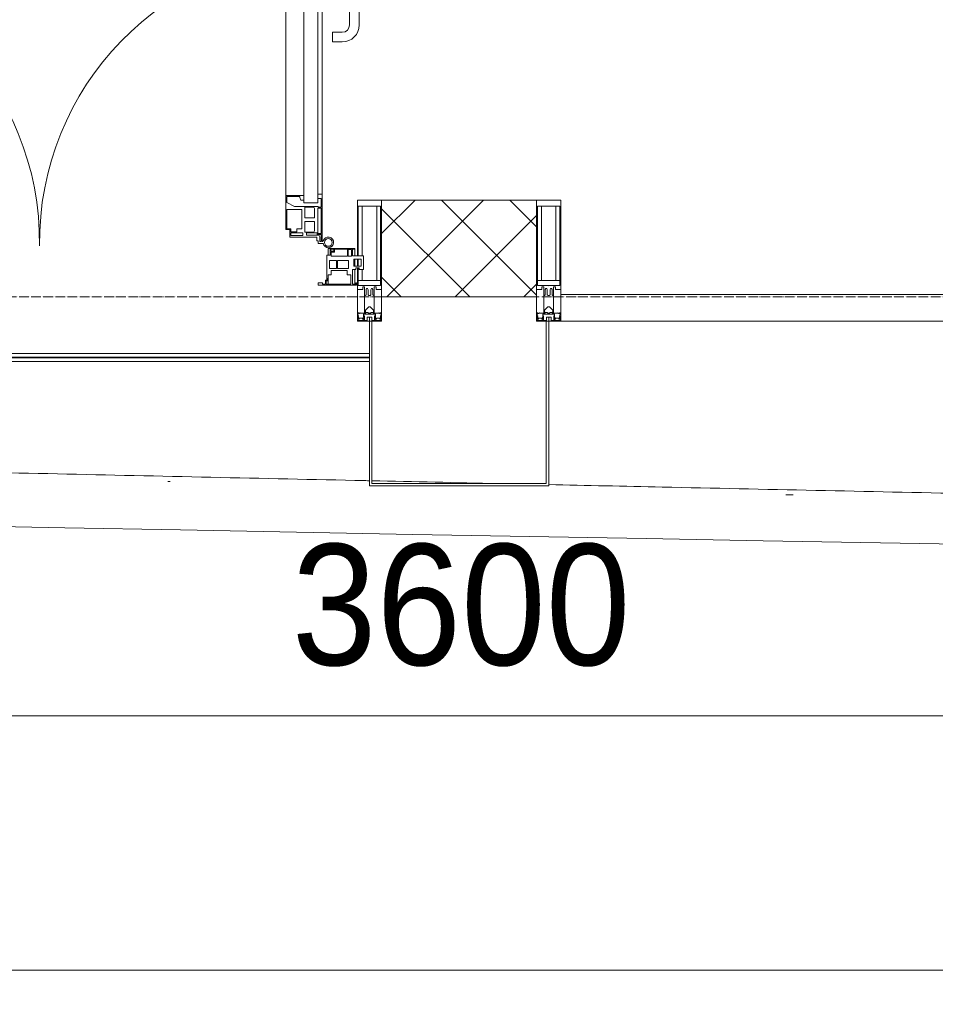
# Model space of a CAD drawing. Header units: millimetres. Extents: x 5617 to 183965, y 7718 to 172958.
# Tile 24 of 120: x 48018 to 49908, y 13940 to 15972. Entities that reach past the tile are written whole.
import ezdxf

# ---------------------------------------------------------------- set-up
doc = ezdxf.new("R2010")
doc.units = ezdxf.units.MM
doc.linetypes.add('ADSK_Линия сетки', pattern=[25, 20, -2.5, 0, -2.5])
for name, color, linetype, lineweight in [('Двери', 7, 'Continuous', 18), ('Импосты витража', 7, 'Continuous', 18), ('Колонны', 7, 'Continuous', 18), ('Ограждение', 7, 'Continuous', 18), ('Оси', 7, 'Continuous', 9), ('Панели витража', 7, 'Continuous', 18), ('Поручни', 7, 'Continuous', 18), ('Размеры', 7, 'Continuous', 9), ('Размеры-100', 7, 'Continuous', 9), ('Стены разрез', 7, 'Continuous', 40), ('Форма', 7, 'Continuous', 18), ('Формообразующий элемент-перекрытие', 7, 'Continuous', 18), ('Элементы узлов', 7, 'Continuous', 18)]:
    doc.layers.add(name, color=color, linetype=linetype, lineweight=lineweight)
doc.styles.add('Arial', font='arial.ttf', dxfattribs={"width": 0.9, "height": 250})
doc.dimstyles.new('Основной_2_5_мм', dxfattribs={"dimscale": 304.8, "dimtxt": 255.06485, "dimasz": 0.463911, "dimexe": 0.492126, "dimexo": 0.492126, "dimgap": 0.098425, "dimtad": 1, "dimdec": 0, "dimdsep": 46, "dimtxsty": 'Arial', "dimblk1": 'OBLIQUE', "dimblk2": 'OBLIQUE', "dimsah": 1, "dimcen": 0.09, "dimdle": 0.492126, "dimazin": 2, "dimtfac": 1, "dimtdec": 4, "dimtix": 1, "dimtmove": 0, "dimatfit": 3, "dimfxl": 1, "dimtvp": 1, "dimtolj": 1, "dimtzin": 0, "dimlwd": 20, "dimlwe": 20, "dimarcsym": 2})

# ---------------------------------------------------------------- blocks, each defined once
blk = doc.blocks.new('System Panel - A_PAN_Glass-7506762-МКСС_К4_L05_18_600_')
at = {"layer": 'Панели витража', "color": 254, "lineweight": 5, "true_color": 0xcccccc}
for p, q in [((656.25, 55), (-656.25, 55)), ((-656.25, 55), (-656.25, 0)), ((656.25, 0), (656.25, 55)), ((-656.25, 0), (656.25, 0))]:
    blk.add_line(p, q, dxfattribs=at)
blk = doc.blocks.new('A_PAN_ALU_Door_Double - EXT_1_Double_EQ-7506763-МКСС_К4_L05_18_600_')
at = {"layer": 'Двери', "color": 254, "lineweight": 5, "true_color": 0xcccccc}
for p, q in [((-575.1, -160.7), (-585.4, -160.7)), ((-575.1, -165.6), (-575.1, -160.7)), ((575.1, -160.7), (585.4, -160.7)), ((575.1, -165.6), (575.1, -160.7)), ((-583.7, -164.2), (-583.7, -262.2)), ((-581.6, -179.2), (-581.6, -164.2)), ((-581.6, -164.2), (-578.6, -164.2)), ((-572.9, -179.2), (-581.6, -179.2)), ((-581.6, -233.4), (-581.6, -180.9)), ((-581.6, -180.9), (-574.6, -180.9)), ((-578.6, -164.2), (-578.6, -174.5)), ((-575.5, -177.5), (-551.3, -177.5)), ((-572.4, -165.6), (-575.1, -165.6)), ((-574.6, -180.9), (-574.6, -233.4)), ((-572.9, -182.2), (-572.9, -179.2)), ((-551.3, -182.2), (-572.9, -182.2)), ((-572.4, -173.3), (-572.4, -165.6)), ((-517.1, -173.3), (-572.4, -173.3)), ((-551.3, -177.5), (-551.3, -182.2)), ((-543.6, -182.2), (-543.6, -176.7)), ((-543.6, -176.7), (-518.6, -176.7)), ((-518.6, -182.2), (-543.6, -182.2)), ((-518.6, -176.7), (-518.6, -182.2)), ((-517.1, -189.3), (-517.1, -173.3)), ((517.1, -173.3), (572.4, -173.3)), ((517.1, -189.3), (517.1, -173.3)), ((518.6, -176.7), (518.6, -182.2)), ((543.6, -176.7), (518.6, -176.7)), ((518.6, -182.2), (543.6, -182.2)), ((543.6, -182.2), (543.6, -176.7)), ((551.3, -177.5), (551.3, -182.2)), ((575.5, -177.5), (551.3, -177.5)), ((551.3, -182.2), (572.9, -182.2)), ((572.4, -165.6), (575.1, -165.6)), ((572.4, -173.3), (572.4, -165.6)), ((572.9, -179.2), (581.6, -179.2)), ((572.9, -182.2), (572.9, -179.2)), ((574.6, -180.9), (574.6, -233.4)), ((581.6, -180.9), (574.6, -180.9)), ((581.6, -164.2), (578.6, -164.2)), ((578.6, -164.2), (578.6, -174.5)), ((581.6, -179.2), (581.6, -164.2)), ((581.6, -233.4), (581.6, -180.9)), ((583.7, -164.2), (583.7, -262.2)), ((-567.6, -186.7), (-566.1, -184)), ((-567.6, -205.7), (-567.6, -186.7)), ((-566.1, -184), (-547.7, -184)), ((-547.7, -184), (-547.7, -205.7)), ((-541.3, -230.6), (-541.3, -191)), ((-541.3, -191), (-531.2, -191)), ((-531.2, -191), (-531.2, -184.4)), ((-531.2, -184.4), (-518.8, -184.4)), ((-518.8, -184.4), (-518.8, -191)), ((-518.8, -191), (-510.6, -191)), ((-508.2, -189.3), (-517.1, -189.3)), ((-510.6, -191), (-510.6, -230.6)), ((-508.2, -259.2), (-508.2, -189.3)), ((508.2, -189.3), (517.1, -189.3)), ((508.2, -259.2), (508.2, -189.3)), ((510.6, -191), (510.6, -230.6)), ((518.8, -191), (510.6, -191)), ((518.8, -184.4), (518.8, -191)), ((531.2, -184.4), (518.8, -184.4)), ((531.2, -191), (531.2, -184.4)), ((541.3, -191), (531.2, -191)), ((541.3, -230.6), (541.3, -191)), ((547.7, -184), (547.7, -205.7)), ((566.1, -184), (547.7, -184)), ((567.6, -186.7), (566.1, -184)), ((567.6, -205.7), (567.6, -186.7)), ((-547.7, -205.7), (-567.6, -205.7)), ((-567.6, -232.6), (-567.6, -213.6)), ((-567.6, -213.6), (-547.7, -213.6)), ((-547.7, -213.6), (-547.7, -235.3)), ((547.7, -205.7), (567.6, -205.7)), ((567.6, -213.6), (547.7, -213.6)), ((547.7, -213.6), (547.7, -235.3)), ((567.6, -232.6), (567.6, -213.6)), ((-574.6, -233.4), (-581.6, -233.4)), ((-581.6, -253.1), (-581.6, -235.1)), ((-581.6, -235.1), (-575.4, -235.1)), ((-575.4, -235.1), (-575.4, -237.1)), ((-575.4, -237.1), (-526.4, -237.1)), ((-566.1, -235.3), (-567.6, -232.6)), ((-547.7, -235.3), (-566.1, -235.3)), ((-510.6, -230.6), (-541.3, -230.6)), ((-526.4, -237.1), (-510.6, -244.7)), ((510.6, -230.6), (541.3, -230.6)), ((526.4, -237.1), (510.6, -244.7)), ((575.4, -237.1), (526.4, -237.1)), ((547.7, -235.3), (566.1, -235.3)), ((566.1, -235.3), (567.6, -232.6)), ((574.6, -233.4), (581.6, -233.4)), ((575.4, -235.1), (575.4, -237.1)), ((581.6, -235.1), (575.4, -235.1)), ((581.6, -253.1), (581.6, -235.1)), ((-583.7, -244.2), (-583.7, -677.3)), ((-583.7, -262.2), (-574.6, -262.2)), ((-574.6, -253.1), (-581.6, -253.1)), ((-574.6, -244.2), (-546, -244.2)), ((-574.6, -244.2), (-574.6, -677.3)), ((-574.6, -262.2), (-574.6, -253.1)), ((-546, -677.3), (-546, -244.2)), ((-539.3, -249.6), (-546, -249.6)), ((-546, -249.6), (-546, -259.2)), ((-546, -259.2), (-508.2, -259.2)), ((-537.1, -255.7), (-539.3, -249.6)), ((-537.1, -257.7), (-537.1, -255.7)), ((-510.6, -257.7), (-537.1, -257.7)), ((-510.6, -244.7), (-510.6, -257.7)), ((-508.2, -662.3), (-508.2, -259.2)), ((546, -259.2), (508.2, -259.2)), ((508.2, -662.3), (508.2, -259.2)), ((510.6, -244.7), (510.6, -257.7)), ((510.6, -257.7), (537.1, -257.7)), ((537.1, -255.7), (539.3, -249.6)), ((537.1, -257.7), (537.1, -255.7)), ((539.3, -249.6), (546, -249.6)), ((546, -677.3), (546, -244.2)), ((574.6, -244.2), (546, -244.2)), ((546, -249.6), (546, -259.2)), ((574.6, -244.2), (574.6, -677.3)), ((574.6, -253.1), (581.6, -253.1)), ((574.6, -262.2), (574.6, -253.1)), ((583.7, -262.2), (574.6, -262.2)), ((583.7, -244.2), (583.7, -677.3)), ((-574.6, -659.3), (-583.7, -659.3)), ((-583.7, -659.3), (-583.7, -758.9)), ((-574.6, -659.3), (-583.7, -659.3)), ((-583.7, -659.3), (-583.7, -758.9)), ((-581.6, -686.5), (-581.6, -668.4)), ((-581.6, -668.4), (-574.6, -668.4)), ((-581.6, -686.5), (-581.6, -668.4)), ((-581.6, -668.4), (-574.6, -668.4)), ((-574.6, -668.4), (-574.6, -659.3)), ((-574.6, -668.4), (-574.6, -659.3)), ((-508.2, -662.3), (-546, -662.3)), ((-546, -662.3), (-546, -672)), ((-508.2, -662.3), (-546, -662.3)), ((-546, -662.3), (-546, -672)), ((-539.3, -672), (-537.1, -665.9)), ((-539.3, -672), (-537.1, -665.9)), ((-537.1, -665.9), (-537.1, -663.8)), ((-537.1, -663.8), (-510.6, -663.8)), ((-537.1, -665.9), (-537.1, -663.8)), ((-537.1, -663.8), (-510.6, -663.8)), ((-510.6, -663.8), (-510.6, -676.8)), ((-510.6, -663.8), (-510.6, -676.8)), ((-508.2, -732.3), (-508.2, -662.3)), ((-508.2, -732.3), (-508.2, -662.3)), ((508.2, -662.3), (546, -662.3)), ((508.2, -732.3), (508.2, -662.3)), ((508.2, -662.3), (546, -662.3)), ((508.2, -732.3), (508.2, -662.3)), ((510.6, -663.8), (510.6, -676.8)), ((537.1, -663.8), (510.6, -663.8)), ((510.6, -663.8), (510.6, -676.8)), ((537.1, -663.8), (510.6, -663.8)), ((537.1, -665.9), (537.1, -663.8)), ((537.1, -665.9), (537.1, -663.8)), ((539.3, -672), (537.1, -665.9)), ((539.3, -672), (537.1, -665.9)), ((546, -662.3), (546, -672)), ((546, -662.3), (546, -672)), ((574.6, -659.3), (583.7, -659.3)), ((574.6, -668.4), (574.6, -659.3)), ((574.6, -659.3), (583.7, -659.3)), ((574.6, -668.4), (574.6, -659.3)), ((581.6, -668.4), (574.6, -668.4)), ((581.6, -668.4), (574.6, -668.4)), ((581.6, -686.5), (581.6, -668.4)), ((581.6, -686.5), (581.6, -668.4)), ((583.7, -659.3), (583.7, -758.9)), ((583.7, -659.3), (583.7, -758.9)), ((-575.4, -686.5), (-581.6, -686.5)), ((-575.4, -686.5), (-581.6, -686.5)), ((-581.6, -740.6), (-581.6, -688.2)), ((-581.6, -688.2), (-574.6, -688.2)), ((-581.6, -740.6), (-581.6, -688.2)), ((-581.6, -688.2), (-574.6, -688.2)), ((-526.4, -684.5), (-575.4, -684.5)), ((-575.4, -684.5), (-575.4, -686.5)), ((-526.4, -684.5), (-575.4, -684.5)), ((-575.4, -684.5), (-575.4, -686.5)), ((-574.6, -677.3), (-546, -677.3)), ((-574.6, -688.2), (-574.6, -740.6)), ((-574.6, -688.2), (-574.6, -740.6)), ((-567.6, -688.9), (-566.1, -686.3)), ((-567.6, -688.9), (-566.1, -686.3)), ((-567.6, -708), (-567.6, -688.9)), ((-567.6, -708), (-567.6, -688.9)), ((-566.1, -686.3), (-547.7, -686.3)), ((-566.1, -686.3), (-547.7, -686.3)), ((-547.7, -686.3), (-547.7, -708)), ((-547.7, -686.3), (-547.7, -708)), ((-546, -672), (-539.3, -672)), ((-546, -672), (-539.3, -672)), ((-541.3, -730.5), (-541.3, -691)), ((-541.3, -691), (-510.6, -691)), ((-541.3, -730.5), (-541.3, -691)), ((-541.3, -691), (-510.6, -691)), ((-510.6, -676.8), (-526.4, -684.5)), ((-510.6, -676.8), (-526.4, -684.5)), ((-510.6, -691), (-510.6, -730.6)), ((-510.6, -691), (-510.6, -730.6)), ((510.6, -676.8), (526.4, -684.5)), ((510.6, -676.8), (526.4, -684.5)), ((541.3, -691), (510.6, -691)), ((510.6, -691), (510.6, -730.6)), ((541.3, -691), (510.6, -691)), ((510.6, -691), (510.6, -730.6)), ((526.4, -684.5), (575.4, -684.5)), ((526.4, -684.5), (575.4, -684.5)), ((546, -672), (539.3, -672)), ((546, -672), (539.3, -672)), ((541.3, -730.5), (541.3, -691)), ((541.3, -730.5), (541.3, -691)), ((574.6, -677.3), (546, -677.3)), ((547.7, -686.3), (547.7, -708)), ((566.1, -686.3), (547.7, -686.3)), ((547.7, -686.3), (547.7, -708)), ((566.1, -686.3), (547.7, -686.3)), ((567.6, -688.9), (566.1, -686.3)), ((567.6, -688.9), (566.1, -686.3)), ((567.6, -708), (567.6, -688.9)), ((567.6, -708), (567.6, -688.9)), ((581.6, -688.2), (574.6, -688.2)), ((574.6, -688.2), (574.6, -740.6)), ((581.6, -688.2), (574.6, -688.2)), ((574.6, -688.2), (574.6, -740.6)), ((575.4, -684.5), (575.4, -686.5)), ((575.4, -684.5), (575.4, -686.5)), ((575.4, -686.5), (581.6, -686.5)), ((575.4, -686.5), (581.6, -686.5)), ((581.6, -740.6), (581.6, -688.2)), ((581.6, -740.6), (581.6, -688.2)), ((-547.7, -708), (-567.6, -708)), ((-547.7, -708), (-567.6, -708)), ((547.7, -708), (567.6, -708)), ((547.7, -708), (567.6, -708)), ((-567.6, -734.8), (-567.6, -715.8)), ((-567.6, -715.8), (-547.7, -715.8)), ((-567.6, -734.8), (-567.6, -715.8)), ((-567.6, -715.8), (-547.7, -715.8)), ((-547.7, -715.8), (-547.7, -737.5)), ((-547.7, -715.8), (-547.7, -737.5)), ((-531.2, -730.5), (-541.3, -730.5)), ((-531.2, -730.5), (-541.3, -730.5)), ((-531.2, -737.1), (-531.2, -730.5)), ((-531.2, -737.1), (-531.2, -730.5)), ((-510.6, -730.6), (-518.8, -730.6)), ((-518.8, -730.6), (-518.8, -737.1)), ((-510.6, -730.6), (-518.8, -730.6)), ((-518.8, -730.6), (-518.8, -737.1)), ((510.6, -730.6), (518.8, -730.6)), ((510.6, -730.6), (518.8, -730.6)), ((518.8, -730.6), (518.8, -737.1)), ((518.8, -730.6), (518.8, -737.1)), ((531.2, -730.5), (541.3, -730.5)), ((531.2, -737.1), (531.2, -730.5)), ((531.2, -730.5), (541.3, -730.5)), ((531.2, -737.1), (531.2, -730.5)), ((567.6, -715.8), (547.7, -715.8)), ((547.7, -715.8), (547.7, -737.5)), ((567.6, -715.8), (547.7, -715.8)), ((547.7, -715.8), (547.7, -737.5)), ((567.6, -734.8), (567.6, -715.8)), ((567.6, -734.8), (567.6, -715.8)), ((-574.6, -740.6), (-581.6, -740.6)), ((-574.6, -740.6), (-581.6, -740.6)), ((-581.6, -750.3), (-581.6, -742.3)), ((-581.6, -742.3), (-572.9, -742.3)), ((-581.6, -750.3), (-581.6, -742.3)), ((-581.6, -742.3), (-572.9, -742.3)), ((-579.8, -750.3), (-581.6, -750.3)), ((-579.8, -750.3), (-581.6, -750.3)), ((-578.6, -748.9), (-579.8, -748.9)), ((-579.8, -748.9), (-579.8, -750.3)), ((-578.6, -748.9), (-579.8, -748.9)), ((-579.8, -748.9), (-579.8, -750.3)), ((-578.6, -758.9), (-578.6, -748.9)), ((-578.6, -758.9), (-578.6, -748.9)), ((-572.9, -742.3), (-572.9, -739.3)), ((-572.9, -739.3), (-543.6, -739.3)), ((-572.9, -742.3), (-572.9, -739.3)), ((-572.9, -739.3), (-543.6, -739.3)), ((-566.1, -737.5), (-567.6, -734.8)), ((-566.1, -737.5), (-567.6, -734.8)), ((-547.7, -737.5), (-566.1, -737.5)), ((-547.7, -737.5), (-566.1, -737.5)), ((-543.6, -739.3), (-543.6, -744.8)), ((-543.6, -739.3), (-543.6, -744.8)), ((-543.6, -744.8), (-518.6, -744.8)), ((-543.6, -744.8), (-518.6, -744.8)), ((-518.8, -737.1), (-531.2, -737.1)), ((-518.8, -737.1), (-531.2, -737.1)), ((-518.6, -744.8), (-518.6, -741.8)), ((-518.6, -741.8), (-517.1, -741.8)), ((-518.6, -744.8), (-518.6, -741.8)), ((-518.6, -741.8), (-517.1, -741.8)), ((-517.1, -741.8), (-517.1, -732.3)), ((-517.1, -732.3), (-508.2, -732.3)), ((-517.1, -741.8), (-517.1, -732.3)), ((-517.1, -732.3), (-508.2, -732.3)), ((517.1, -732.3), (508.2, -732.3)), ((517.1, -732.3), (508.2, -732.3)), ((517.1, -741.8), (517.1, -732.3)), ((517.1, -741.8), (517.1, -732.3)), ((518.6, -741.8), (517.1, -741.8)), ((518.6, -741.8), (517.1, -741.8)), ((518.6, -744.8), (518.6, -741.8)), ((518.6, -744.8), (518.6, -741.8)), ((543.6, -744.8), (518.6, -744.8)), ((543.6, -744.8), (518.6, -744.8)), ((518.8, -737.1), (531.2, -737.1)), ((518.8, -737.1), (531.2, -737.1)), ((543.6, -739.3), (543.6, -744.8)), ((572.9, -739.3), (543.6, -739.3)), ((543.6, -739.3), (543.6, -744.8)), ((572.9, -739.3), (543.6, -739.3)), ((547.7, -737.5), (566.1, -737.5)), ((547.7, -737.5), (566.1, -737.5)), ((566.1, -737.5), (567.6, -734.8)), ((566.1, -737.5), (567.6, -734.8)), ((572.9, -742.3), (572.9, -739.3)), ((572.9, -742.3), (572.9, -739.3)), ((581.6, -742.3), (572.9, -742.3)), ((581.6, -742.3), (572.9, -742.3)), ((574.6, -740.6), (581.6, -740.6)), ((574.6, -740.6), (581.6, -740.6)), ((578.6, -748.9), (579.8, -748.9)), ((578.6, -758.9), (578.6, -748.9)), ((578.6, -748.9), (579.8, -748.9)), ((578.6, -758.9), (578.6, -748.9)), ((579.8, -748.9), (579.8, -750.3)), ((579.8, -748.9), (579.8, -750.3)), ((579.8, -750.3), (581.6, -750.3)), ((579.8, -750.3), (581.6, -750.3)), ((581.6, -750.3), (581.6, -742.3)), ((581.6, -750.3), (581.6, -742.3)), ((-583.7, -758.9), (-578.6, -758.9)), ((-583.7, -758.9), (-578.6, -758.9)), ((583.7, -758.9), (578.6, -758.9)), ((583.7, -758.9), (578.6, -758.9))]:
    blk.add_line(p, q, dxfattribs=at)
at = {"layer": 'Двери', "color": 254, "lineweight": 5, "true_color": 0xe5e5e5}
for p, q in [((-625.1, -576.5), (-605.1, -576.5)), ((-605.1, -576.5), (-605.1, -596.5)), ((625.1, -576.5), (605.1, -576.5)), ((605.1, -576.5), (605.1, -596.5)), ((-605.1, -596.5), (-625.1, -596.5)), ((605.1, -596.5), (625.1, -596.5)), ((-660.1, -685.7), (-660.1, -611.5)), ((-640.1, -611.5), (-640.1, -683.8)), ((640.1, -611.5), (640.1, -683.8)), ((660.1, -685.7), (660.1, -611.5)), ((-624.5, -698.8), (-597.6, -697.7)), ((-597.6, -723.5), (-597.6, -696)), ((-595.1, -693.5), (-583.6, -693.5)), ((595.1, -693.5), (583.6, -693.5)), ((597.6, -723.5), (597.6, -696)), ((624.5, -698.8), (597.6, -697.7)), ((-597.6, -721.7), (-626.4, -720.7)), ((-583.6, -726), (-595.1, -726)), ((583.6, -726), (595.1, -726)), ((597.6, -721.7), (626.4, -720.7))]:
    blk.add_line(p, q, dxfattribs=at)
at = {"layer": 'Двери', "color": 254, "lineweight": 5, "true_color": 0xcccccc}
for centre, radius, start, end in [((-596.2, -162.7), 11, 9.9716, 343.953), ((-596.2, -162.6), 8, 90, 270), ((-596.2, -162.6), 8, 270, 90), ((596.2, -162.7), 11, 196.047, 170.0284), ((596.2, -162.6), 8, 90, 270), ((596.2, -162.6), 8, 270, 90), ((-583.7, -166.3), 2.03, 90, 163.9279), ((-575.5, -174.5), 3, 180, 270), ((575.5, -174.5), 3, 270, 0), ((583.7, -166.3), 2.03, 16.0721, 90)]:
    blk.add_arc(centre, radius, start, end, dxfattribs=at)
at = {"layer": 'Двери', "color": 254, "lineweight": 5, "true_color": 0xe5e5e5}
for centre, radius, start, end in [((-596.2, -162.6), 596.2, 270.9387, 0.704), ((596.2, -162.6), 596.2, 179.296, 269.0613), ((-625.1, -611.5), 35, 90, 180), ((625.1, -611.5), 35, 0, 90), ((-625.1, -611.5), 15, 90, 180), ((625.1, -611.5), 15, 0, 90), ((-625.1, -685.7), 35, 180, 267.8055), ((-625.1, -683.8), 15, 180, 272.1944), ((625.1, -683.8), 15, 267.8056, 0), ((625.1, -685.7), 35, 272.1945, 0), ((-595.1, -696), 2.5, 90, 180), ((595.1, -696), 2.5, 0, 90), ((-595.1, -723.5), 2.5, 180, 270), ((595.1, -723.5), 2.5, 270, 0)]:
    blk.add_arc(centre, radius, start, end, dxfattribs=at)
at = {"layer": 'Панели витража', "color": 254, "lineweight": 5, "true_color": 0xcccccc}
for p, q in [((-654.3, -79.5), (-654.3, -74.5)), ((-654.3, -74.5), (-575.3, -74.5)), ((-652.8, -79.5), (-654.3, -79.5)), ((-652.8, -76.7), (-652.8, -79.5)), ((-646.3, -76.7), (-652.8, -76.7)), ((-651.2, -76.7), (-651.2, -106.6)), ((-646.3, -106.6), (-646.3, -76.7)), ((-592, -76.3), (-642.4, -76.3)), ((-642.4, -76.3), (-642.4, -95.5)), ((-596.2, -95.5), (-596.2, -76.2)), ((-592, -83.1), (-592, -76.3)), ((-590.3, -76.5), (-590.3, -84.8)), ((-583.9, -76.5), (-590.3, -76.5)), ((-583.9, -79.5), (-583.9, -76.5)), ((-575.3, -79.5), (-583.9, -79.5)), ((-575.3, -74.5), (-575.3, -79.5)), ((575.3, -74.5), (654.3, -74.5)), ((575.3, -79.5), (575.3, -74.5)), ((583.9, -79.5), (575.3, -79.5)), ((583.9, -76.5), (583.9, -79.5)), ((590.3, -76.5), (583.9, -76.5)), ((590.3, -84.8), (590.3, -76.5)), ((592, -76.3), (592, -83.1)), ((642.4, -76.3), (592, -76.3)), ((596.2, -76.2), (596.2, -95.5)), ((642.4, -95.5), (642.4, -76.3)), ((646.3, -76.7), (646.3, -106.6)), ((652.8, -76.7), (646.3, -76.7)), ((651.2, -106.6), (651.2, -76.7)), ((652.8, -79.5), (652.8, -76.7)), ((654.3, -79.5), (652.8, -79.5)), ((654.3, -74.5), (654.3, -79.5)), ((-642.4, -95.5), (-635.3, -95.5)), ((-635.3, -95.5), (-635.3, -105)), ((-602.1, -95.5), (-595.8, -95.5)), ((-602.1, -105), (-602.1, -95.5)), ((-595.8, -89), (-595, -88.2)), ((-595.8, -95.5), (-595.8, -89)), ((-595, -83.1), (-592, -83.1)), ((-595, -88.2), (-595, -83.1)), ((-593.3, -84.8), (-593.3, -136.5)), ((-590.3, -84.8), (-593.3, -84.8)), ((593.3, -84.8), (590.3, -84.8)), ((592, -83.1), (595, -83.1)), ((593.3, -136.5), (593.3, -84.8)), ((595, -83.1), (595, -88.2)), ((595, -88.2), (595.8, -89)), ((595.8, -89), (595.8, -95.5)), ((595.8, -95.5), (602.1, -95.5)), ((602.1, -95.5), (602.1, -105)), ((635.3, -95.5), (642.4, -95.5)), ((635.3, -105), (635.3, -95.5)), ((-669.2, -106.6), (-660.2, -106.6)), ((-669.2, -135.1), (-669.2, -106.6)), ((-664.2, -113.4), (-664.2, -128.4)), ((-649.2, -113.4), (-664.2, -113.4)), ((-660.2, -106.6), (-660.2, -110.1)), ((-660.2, -110.1), (-653.3, -110.1)), ((-653.3, -106.6), (-646.3, -106.6)), ((-653.3, -110.1), (-653.3, -106.6)), ((-651.2, -113.4), (-651.2, -128.4)), ((-649.2, -128.4), (-649.2, -113.4)), ((-637.8, -108.8), (-637.8, -125)), ((-615.2, -108.8), (-637.8, -108.8)), ((-635.3, -105), (-602.1, -105)), ((-615.2, -125), (-615.2, -108.8)), ((-613, -108.8), (-613, -125)), ((-598.7, -108.8), (-613, -108.8)), ((-598.7, -125), (-598.7, -108.8)), ((598.7, -108.8), (598.7, -125)), ((613, -108.8), (598.7, -108.8)), ((602.1, -105), (635.3, -105)), ((613, -125), (613, -108.8)), ((615.2, -108.8), (615.2, -125)), ((637.8, -108.8), (615.2, -108.8)), ((637.8, -125), (637.8, -108.8)), ((646.3, -106.6), (653.3, -106.6)), ((649.2, -113.4), (649.2, -128.4)), ((664.2, -113.4), (649.2, -113.4)), ((651.2, -128.4), (651.2, -113.4)), ((653.3, -106.6), (653.3, -110.1)), ((653.3, -110.1), (660.2, -110.1)), ((660.2, -106.6), (669.2, -106.6)), ((660.2, -110.1), (660.2, -106.6)), ((664.2, -128.4), (664.2, -113.4)), ((669.2, -106.6), (669.2, -135.1)), ((-645.9, -135.1), (-669.2, -135.1)), ((-664.2, -128.4), (-649.2, -128.4)), ((-651.2, -135.1), (-651.2, -148.5)), ((-645.9, -148.5), (-645.9, -135.1)), ((-644.3, -134.5), (-644.3, -148.2)), ((-637.3, -134.5), (-644.3, -134.5)), ((-637.8, -125), (-615.2, -125)), ((-637.3, -148.2), (-637.3, -134.5)), ((-635.9, -134.2), (-635.9, -148.4)), ((-601.9, -134.2), (-635.9, -134.2)), ((-613, -125), (-598.7, -125)), ((-601.9, -142.8), (-601.9, -134.2)), ((-600.3, -136.5), (-600.3, -150)), ((-593.3, -136.5), (-600.3, -136.5)), ((-596.2, -150), (-596.2, -136.5)), ((600.3, -136.5), (593.3, -136.5)), ((596.2, -136.5), (596.2, -150)), ((598.7, -125), (613, -125)), ((600.3, -150), (600.3, -136.5)), ((635.9, -134.2), (601.9, -134.2)), ((601.9, -134.2), (601.9, -142.8)), ((615.2, -125), (637.8, -125)), ((635.9, -148.4), (635.9, -134.2)), ((637.3, -134.5), (637.3, -148.2)), ((644.3, -134.5), (637.3, -134.5)), ((644.3, -148.2), (644.3, -134.5)), ((645.9, -135.1), (645.9, -148.5)), ((669.2, -135.1), (645.9, -135.1)), ((649.2, -128.4), (664.2, -128.4)), ((651.2, -148.5), (651.2, -135.1)), ((-651.2, -148.5), (-645.9, -148.5)), ((-651.2, -150), (-651.2, -148.5)), ((-600.3, -150), (-651.2, -150)), ((-644.3, -148.2), (-637.3, -148.2)), ((-635.9, -148.4), (-608.9, -148.4)), ((-608.9, -142.8), (-601.9, -142.8)), ((-608.9, -148.4), (-608.9, -142.8)), ((-607.5, -144.4), (-607.5, -148.7)), ((-601.5, -144.4), (-607.5, -144.4)), ((-607.5, -148.7), (-601.5, -148.7)), ((-601.5, -148.7), (-601.5, -144.4)), ((-600.3, -150), (-596.2, -150)), ((596.2, -150), (600.3, -150)), ((651.2, -150), (600.3, -150)), ((601.5, -144.4), (601.5, -148.7)), ((607.5, -144.4), (601.5, -144.4)), ((601.5, -148.7), (607.5, -148.7)), ((601.9, -142.8), (608.9, -142.8)), ((607.5, -148.7), (607.5, -144.4)), ((608.9, -142.8), (608.9, -148.4)), ((608.9, -148.4), (635.9, -148.4)), ((637.3, -148.2), (644.3, -148.2)), ((645.9, -148.5), (651.2, -148.5)), ((651.2, -148.5), (651.2, -150))]:
    blk.add_line(p, q, dxfattribs=at)
blk = doc.blocks.new('Rectangular Mullion - 50Wx250H-V49-МКСС_К4_L05_18_600_')
at = {"layer": 'Элементы узлов', "color": 254, "lineweight": 5, "true_color": 0xcccccc}
for p, q in [((-25, 135.1), (-25, 250)), ((-25, 250), (0, 250)), ((25, 250), (0, 250)), ((25, 65.2), (25, 250)), ((-23, 237.3), (0, 237.3)), ((-23, 237.3), (-23, 135.1)), ((-14.9, 135.1), (-14.9, 237.3)), ((23, 237.3), (0, 237.3)), ((14.9, 84), (14.9, 237.3)), ((23, 237.3), (23, 73.6)), ((-25, 113.4), (-25, 128.4)), ((-23, 128.4), (-23, 113.4)), ((-25, 65.2), (-25, 110.1)), ((-23, 110.1), (-23, 73.6)), ((-14.9, 84), (-14.9, 106.6)), ((0, 84), (-23, 84)), ((0, 84), (23, 84)), ((-14, 65.2), (-25, 65.2)), ((-0.5, 73.6), (-23, 73.6)), ((-14, 71.3), (-14, 65.2)), ((-10, 71.3), (-14, 71.3)), ((-10, 53), (-10, 71.3)), ((-7, 65.2), (-5.9, 67.3)), ((-7, 65.2), (-7, 54.7)), ((-4.1, 67.3), (-5.9, 67.3)), ((-4.1, 67.3), (-2.9, 65.1)), ((-2.9, 65.1), (-2.9, 54.6)), ((0.5, 73.6), (23, 73.6)), ((4.1, 67.3), (2.9, 65.1)), ((2.9, 65.1), (2.9, 54.6)), ((4.1, 67.3), (5.9, 67.3)), ((7, 65.2), (5.9, 67.3)), ((7, 65.2), (7, 54.7)), ((10, 71.3), (14, 71.3)), ((10, 53), (10, 71.3)), ((14, 71.3), (14, 65.2)), ((14, 65.2), (25, 65.2)), ((-8.7, 53), (-10, 53)), ((-10, 53), (-10, 17)), ((-8.7, 53), (-7, 54.7)), ((-1.3, 53), (-2.9, 54.6)), ((0, 53), (-1.3, 53)), ((0, 53), (1.3, 53)), ((1.3, 53), (2.9, 54.6)), ((8.7, 53), (7, 54.7)), ((8.7, 53), (10, 53)), ((10, 53), (10, 17)), ((-8.5, 23), (-1.5, 30)), ((-8.5, 18.5), (-8.5, 23)), ((-1.5, 30), (0, 30)), ((1.5, 30), (0, 30)), ((8.5, 23), (1.5, 30)), ((8.5, 18.5), (8.5, 23)), ((-23.8, 14.6), (-25, 14.2)), ((-25, 0), (-25, 14.2)), ((-22.3, 17), (-23.8, 17)), ((-23.8, 17), (-23.8, 14.6)), ((-22.5, 10.6), (-23.8, 14.6)), ((-22.5, 10.6), (-23.7, 9.9)), ((-23.7, 1.3), (-23.7, 9.9)), ((-23.7, 1.3), (-11.8, 1.3)), ((-23.2, 10.2), (-22.5, 8)), ((-22.5, 8), (-22.5, 4.5)), ((-21.3, 4.5), (-22.5, 4.5)), ((-22.3, 17), (-22.3, 16)), ((-22.3, 16), (-21.3, 16)), ((-19, 17.6), (-21.3, 16)), ((-21.3, 4.5), (-21.3, 6.5)), ((-21.3, 6.5), (-14.2, 6.5)), ((-18.4, 16.6), (-19, 17.6)), ((-7.4, 16.6), (-18.4, 16.6)), ((-14.2, 6.5), (-14.2, 4.5)), ((-13.2, 4.5), (-14.2, 4.5)), ((-13.2, 4.5), (-12.2, 7.2)), ((-12.7, 7.6), (-11.3, 11.4)), ((-12.7, 7.6), (-11.8, 6.9)), ((-12.2, 9), (-12.2, 14.8)), ((-12.2, 14.8), (0, 14.8)), ((-11.8, 1.3), (-11.8, 6.9)), ((-10.5, 11.2), (-11.3, 11.4)), ((-10.5, 1.5), (-10.5, 11.2)), ((-4.8, 1.5), (-10.5, 1.5)), ((-10, 17), (-7.5, 17)), ((-7.5, 18.5), (-8.5, 18.5)), ((-7.5, 17), (-7.5, 18.5)), ((-7.4, 18), (-7.4, 16.6)), ((-2.6, 18), (-7.4, 18)), ((0, 8), (-4.8, 8)), ((-4.8, 1.5), (-4.8, 8)), ((-2.6, 18), (-2.6, 16.8)), ((-2.6, 16.8), (0, 16.8)), ((2.6, 16.8), (0, 16.8)), ((0, 14.8), (0, 16.8)), ((0, 14.8), (0, 16.8)), ((12.2, 14.8), (0, 14.8)), ((0, 0), (0, 8)), ((0, 8), (4.8, 8)), ((0, 0), (0, 8)), ((2.6, 18), (2.6, 16.8)), ((2.6, 18), (7.4, 18)), ((4.8, 1.5), (4.8, 8)), ((4.8, 1.5), (10.5, 1.5)), ((7.4, 18), (7.4, 16.6)), ((7.4, 16.6), (18.4, 16.6)), ((7.5, 18.5), (8.5, 18.5)), ((7.5, 17), (7.5, 18.5)), ((10, 17), (7.5, 17)), ((10.5, 11.2), (11.3, 11.4)), ((10.5, 1.5), (10.5, 11.2)), ((12.7, 7.6), (11.3, 11.4)), ((12.7, 7.6), (11.8, 6.9)), ((11.8, 1.3), (11.8, 6.9)), ((23.7, 1.3), (11.8, 1.3)), ((12.2, 9), (12.2, 14.8)), ((13.2, 4.5), (12.2, 7.2)), ((13.2, 4.5), (14.2, 4.5)), ((21.3, 6.5), (14.2, 6.5)), ((14.2, 6.5), (14.2, 4.5)), ((18.4, 16.6), (19, 17.6)), ((19, 17.6), (21.3, 16)), ((22.3, 16), (21.3, 16)), ((21.3, 4.5), (21.3, 6.5)), ((21.3, 4.5), (22.5, 4.5)), ((22.3, 17), (22.3, 16)), ((22.3, 17), (23.8, 17)), ((22.5, 10.6), (23.8, 14.6)), ((22.5, 10.6), (23.7, 9.9)), ((23.2, 10.2), (22.5, 8)), ((22.5, 8), (22.5, 4.5)), ((23.7, 1.3), (23.7, 9.9)), ((23.8, 17), (23.8, 14.6)), ((23.8, 14.6), (25, 14.2)), ((25, 0), (25, 14.2)), ((-25, 0), (0, 0)), ((25, 0), (0, 0))]:
    blk.add_line(p, q, dxfattribs=at)
for centre, start, end in [((-0.5, 73.1), 360, 90), ((0.5, 73.1), 90, 180)]:
    blk.add_arc(centre, 0.5, start, end, dxfattribs=at)
blk = doc.blocks.new('Rectangular Mullion - R_StandardFrame_50Wx250H-V50-МКСС_К4_L05_18_600_')
at = {"layer": 'Импосты витража', "color": 254, "lineweight": 5, "true_color": 0xcccccc}
for p, q in [((-25, -110.1), (-25, 0)), ((-25, 0), (0, 0)), ((5, 0), (25, 0)), ((25, 0), (25, -250)), ((-25, -128.4), (-25, -113.4)), ((-25, -250), (-25, -135.1)), ((25, -250), (-25, -250))]:
    blk.add_line(p, q, dxfattribs=at)
blk = doc.blocks.new('Rectangular Mullion - 50Wx250H-2623690-МКСС_К4_L05_18_600_')
at = {"layer": 'Элементы узлов', "color": 254, "lineweight": 5, "true_color": 0xcccccc}
for p, q in [((-25, 65.2), (-25, 250)), ((-25, 250), (0, 250)), ((25, 250), (0, 250)), ((25, 65.2), (25, 250)), ((-23, 237.3), (0, 237.3)), ((-23, 237.3), (-23, 73.6)), ((-14.9, 84), (-14.9, 237.3)), ((23, 237.3), (0, 237.3)), ((14.9, 84), (14.9, 237.3)), ((23, 237.3), (23, 73.6)), ((0, 84), (-23, 84)), ((0, 84), (23, 84)), ((-14, 65.2), (-25, 65.2)), ((-0.5, 73.6), (-23, 73.6)), ((-14, 71.3), (-14, 65.2)), ((-10, 71.3), (-14, 71.3)), ((-10, 53), (-10, 71.3)), ((-7, 65.2), (-5.9, 67.3)), ((-7, 65.2), (-7, 54.7)), ((-4.1, 67.3), (-5.9, 67.3)), ((-4.1, 67.3), (-2.9, 65.1)), ((-2.9, 65.1), (-2.9, 54.6)), ((0.5, 73.6), (23, 73.6)), ((4.1, 67.3), (2.9, 65.1)), ((2.9, 65.1), (2.9, 54.6)), ((4.1, 67.3), (5.9, 67.3)), ((7, 65.2), (5.9, 67.3)), ((7, 65.2), (7, 54.7)), ((10, 71.3), (14, 71.3)), ((10, 53), (10, 71.3)), ((14, 71.3), (14, 65.2)), ((14, 65.2), (25, 65.2)), ((-8.7, 53), (-10, 53)), ((-10, 53), (-10, 17)), ((-8.7, 53), (-7, 54.7)), ((-1.3, 53), (-2.9, 54.6)), ((0, 53), (-1.3, 53)), ((0, 53), (1.3, 53)), ((1.3, 53), (2.9, 54.6)), ((8.7, 53), (7, 54.7)), ((8.7, 53), (10, 53)), ((10, 53), (10, 17)), ((-8.5, 23), (-1.5, 30)), ((-8.5, 18.5), (-8.5, 23)), ((-1.5, 30), (0, 30)), ((1.5, 30), (0, 30)), ((8.5, 23), (1.5, 30)), ((8.5, 18.5), (8.5, 23)), ((-23.8, 14.6), (-25, 14.2)), ((-25, 0), (-25, 14.2)), ((-22.3, 17), (-23.8, 17)), ((-23.8, 17), (-23.8, 14.6)), ((-22.5, 10.6), (-23.8, 14.6)), ((-22.5, 10.6), (-23.7, 9.9)), ((-23.7, 1.3), (-23.7, 9.9)), ((-23.7, 1.3), (-11.8, 1.3)), ((-23.2, 10.2), (-22.5, 8)), ((-22.5, 8), (-22.5, 4.5)), ((-21.3, 4.5), (-22.5, 4.5)), ((-22.3, 17), (-22.3, 16)), ((-22.3, 16), (-21.3, 16)), ((-19, 17.6), (-21.3, 16)), ((-21.3, 4.5), (-21.3, 6.5)), ((-21.3, 6.5), (-14.2, 6.5)), ((-18.4, 16.6), (-19, 17.6)), ((-7.4, 16.6), (-18.4, 16.6)), ((-14.2, 6.5), (-14.2, 4.5)), ((-13.2, 4.5), (-14.2, 4.5)), ((-13.2, 4.5), (-12.2, 7.2)), ((-12.7, 7.6), (-11.3, 11.4)), ((-12.7, 7.6), (-11.8, 6.9)), ((-12.2, 9), (-12.2, 14.8)), ((-12.2, 14.8), (0, 14.8)), ((-11.8, 1.3), (-11.8, 6.9)), ((-10.5, 11.2), (-11.3, 11.4)), ((-10.5, 1.5), (-10.5, 11.2)), ((-4.8, 1.5), (-10.5, 1.5)), ((-10, 17), (-7.5, 17)), ((-7.5, 18.5), (-8.5, 18.5)), ((-7.5, 17), (-7.5, 18.5)), ((-7.4, 18), (-7.4, 16.6)), ((-2.6, 18), (-7.4, 18)), ((0, 8), (-4.8, 8)), ((-4.8, 1.5), (-4.8, 8)), ((-2.6, 18), (-2.6, 16.8)), ((-2.6, 16.8), (0, 16.8)), ((2.6, 16.8), (0, 16.8)), ((0, 14.8), (0, 16.8)), ((0, 14.8), (0, 16.8)), ((12.2, 14.8), (0, 14.8)), ((0, 0), (0, 8)), ((0, 8), (4.8, 8)), ((0, 0), (0, 8)), ((2.6, 18), (2.6, 16.8)), ((2.6, 18), (7.4, 18)), ((4.8, 1.5), (4.8, 8)), ((4.8, 1.5), (10.5, 1.5)), ((7.4, 18), (7.4, 16.6)), ((7.4, 16.6), (18.4, 16.6)), ((7.5, 18.5), (8.5, 18.5)), ((7.5, 17), (7.5, 18.5)), ((10, 17), (7.5, 17)), ((10.5, 11.2), (11.3, 11.4)), ((10.5, 1.5), (10.5, 11.2)), ((12.7, 7.6), (11.3, 11.4)), ((12.7, 7.6), (11.8, 6.9)), ((11.8, 1.3), (11.8, 6.9)), ((23.7, 1.3), (11.8, 1.3)), ((12.2, 9), (12.2, 14.8)), ((13.2, 4.5), (12.2, 7.2)), ((13.2, 4.5), (14.2, 4.5)), ((21.3, 6.5), (14.2, 6.5)), ((14.2, 6.5), (14.2, 4.5)), ((18.4, 16.6), (19, 17.6)), ((19, 17.6), (21.3, 16)), ((22.3, 16), (21.3, 16)), ((21.3, 4.5), (21.3, 6.5)), ((21.3, 4.5), (22.5, 4.5)), ((22.3, 17), (22.3, 16)), ((22.3, 17), (23.8, 17)), ((22.5, 10.6), (23.8, 14.6)), ((22.5, 10.6), (23.7, 9.9)), ((23.2, 10.2), (22.5, 8)), ((22.5, 8), (22.5, 4.5)), ((23.7, 1.3), (23.7, 9.9)), ((23.8, 17), (23.8, 14.6)), ((23.8, 14.6), (25, 14.2)), ((25, 0), (25, 14.2)), ((-25, 0), (0, 0)), ((25, 0), (0, 0))]:
    blk.add_line(p, q, dxfattribs=at)
for centre, start, end in [((-0.5, 73.1), 360, 90), ((0.5, 73.1), 90, 180)]:
    blk.add_arc(centre, 0.5, start, end, dxfattribs=at)
blk = doc.blocks.new('Rectangular Mullion - R_StandardFrame_50Wx250H-7506756-МКСС_К4_L05_18_600_')
at = {"layer": 'Импосты витража', "color": 254, "lineweight": 5, "true_color": 0xcccccc}
for p, q in [((-25, -250), (-25, 0)), ((-25, 0), (-5, 0)), ((0, 0), (25, 0)), ((25, 0), (25, -250)), ((25, -250), (-25, -250))]:
    blk.add_line(p, q, dxfattribs=at)
blk = doc.blocks.new('Ограждение - Ограждение-5883719-МКСС_К4_L05_18_600_')
at = {"layer": 'Поручни', "color": 254, "lineweight": 5, "true_color": 0xcccccc}
for p, q in [((16015, -116.5), (14652.5, -116.5)), ((16015, -124.5), (14652.5, -124.5)), ((16015, -125.5), (14652.5, -125.5)), ((16015, -133.5), (14652.5, -133.5))]:
    blk.add_line(p, q, dxfattribs=at)
blk = doc.blocks.new('A_SLK_PAN_Type1 - Прямой тип панели-6537470-МКСС_К4_L05_18_600_')
at = {"layer": 'Колонны', "color": 254, "lineweight": 5, "true_color": 0xcccccc}
for p, q in [((-185, 340), (185, 340)), ((-185, 0), (-185, 340)), ((-180, 335), (-180, 0)), ((180, 335), (-180, 335)), ((180, 0), (180, 335)), ((185, 340), (185, 0)), ((-180, 0), (-185, 0)), ((185, 0), (180, 0))]:
    blk.add_line(p, q, dxfattribs=at)
blk = doc.blocks.new('135_SLK_K4_AR_FCD_rvt-1-МКСС_К4_L05_18_600_')
at = {"layer": 'Стены разрез', "lineweight": 5, "true_color": 0xcccccc}
h = blk.add_hatch(dxfattribs=at)
h.set_pattern_fill('FP_4', color=254, style=0, pattern_type=2)
h.set_pattern_definition([(45, (0, 0), (-70.71068, 70.71068), []), (135, (0, 0), (-70.71068, -70.71068), [])])
h.paths.add_polyline_path([(98790, 15400), (99110, 15400), (99110, 15600), (98790, 15600), (98790, 15481.3)])
at = {"layer": 'Стены разрез', "color": 254, "lineweight": 9, "true_color": 0xcccccc}
for p, q in [((99110, 15600), (98790, 15600)), ((98790, 15600), (98790, 15400)), ((99110, 15400), (99110, 15600)), ((98790, 15400), (99110, 15400))]:
    blk.add_line(p, q, dxfattribs=at)
at = {"layer": 'Форма', "color": 254, "lineweight": 5, "true_color": 0xcccccc}
blk.add_open_spline([(80795.7, 15229.8), (88613.3, 15218.3), (100397.6, 14727.4), (112945.7, 14812.1), (114520.3, 14829.2)], degree=3, knots=[0.74263, 0.74263, 0.74263, 0.74263, 55.669869, 63.599319, 63.599319, 63.599319, 63.599319], dxfattribs=at)
at = {"layer": 'Форма', "color": 254, "lineweight": 9, "true_color": 0xcccccc}
for points, knots in [([(97402.5, 15050.7), (97423.8, 15050.3), (97550.9, 15047.4), (97783.6, 15042.3), (98100.8, 15035.3), (98417.9, 15028.3), (98639.3, 15023.5), (98755, 15020.9), (98765, 15020.7)], [-0.77625967, -0.77625967, -0.77625967, -0.77625967, -0.775, -0.76875, -0.7625, -0.75625, -0.75, -0.74941051, -0.74941051, -0.74941051, -0.74941051]), ([(99135, 15012.7), (99213.2, 15011), (99397, 15007), (99686.6, 15000.8), (100003.8, 14994), (100274.1, 14988.3), (100438.7, 14984.9), (100497.5, 14983.6)], [-0.74211945, -0.74211945, -0.74211945, -0.74211945, -0.7375, -0.73125, -0.725, -0.71875, -0.71527076, -0.71527076, -0.71527076, -0.71527076])]:
    blk.add_open_spline(points, degree=3, knots=knots, dxfattribs=at)
blk.add_open_spline([(98769.9, 15020.6), (98856.9, 15018.7), (98944, 15016.8), (99031, 15014.9)], degree=3, dxfattribs=at)
at = {"layer": 'Формообразующий элемент-перекрытие', "color": 254, "lineweight": 5, "true_color": 0xcccccc}
blk.add_open_spline([(98353.5, 15019.1), (98352.7, 15019.2), (98351.2, 15019.2), (98349.6, 15019.2), (98348.8, 15019.2)], degree=3, knots=[0.74995412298, 0.74995412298, 0.74995412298, 0.74995412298, 0.75, 0.75004519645, 0.75004519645, 0.75004519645, 0.75004519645], dxfattribs=at)
blk.add_open_spline([(99640.1, 14991.4), (99634.9, 14991.5), (99629.7, 14991.6), (99624.6, 14991.8)], degree=3, dxfattribs=at)
at = {"layer": 'Импосты витража', "color": 254, "lineweight": 5, "true_color": 0xcccccc}
for name, p in [('Rectangular Mullion - 50Wx250H-V49-МКСС_К4_L05_18_600_', (98765, 15350)), ('Rectangular Mullion - 50Wx250H-2623690-МКСС_К4_L05_18_600_', (99135, 15350))]:
    blk.add_blockref(name, p, dxfattribs=at)
at = {"layer": 'Импосты витража', "color": 254, "lineweight": 5, "true_color": 0xcccccc, "extrusion": (0, 0, -1), "rotation": 180}
for name, p in [('Rectangular Mullion - R_StandardFrame_50Wx250H-V50-МКСС_К4_L05_18_600_', (-98765, 15350)), ('Rectangular Mullion - R_StandardFrame_50Wx250H-7506756-МКСС_К4_L05_18_600_', (-99135, 15350))]:
    blk.add_blockref(name, p, dxfattribs=at)
at = {"layer": 'Колонны', "color": 254, "lineweight": 5, "true_color": 0xcccccc, "rotation": 180}
blk.add_blockref('A_SLK_PAN_Type1 - Прямой тип панели-6537470-МКСС_К4_L05_18_600_', (98950, 15350), dxfattribs=at)
at = {"layer": 'Ограждение', "color": 254, "lineweight": 5, "true_color": 0xcccccc}
blk.add_blockref('Ограждение - Ограждение-5883719-МКСС_К4_L05_18_600_', (82750, 15400), dxfattribs=at)
at = {"layer": 'Панели витража', "color": 254, "lineweight": 5, "true_color": 0xcccccc, "rotation": 180}
blk.add_blockref('A_PAN_ALU_Door_Double - EXT_1_Double_EQ-7506763-МКСС_К4_L05_18_600_', (98083.8, 15350), dxfattribs=at)
at = {"layer": 'Панели витража', "color": 254, "lineweight": 5, "true_color": 0xcccccc}
blk.add_blockref('System Panel - A_PAN_Glass-7506762-МКСС_К4_L05_18_600_', (99816.3, 15350), dxfattribs=at)
blk = doc.blocks.new('DIMBLOCK14-МКСС_К4_L05_18_600_')
at = {"layer": 'Размеры-100', "lineweight": 20, "transparency": 16777216}
for p, q in [((47124.8, 14535.5), (47124.8, 14685.5)), ((50724.8, 14535.5), (50724.8, 14685.5)), ((47124.8, 14535.5), (50724.8, 14535.5)), ((47124.8, 14535.5), (47124.8, 14485.5)), ((50724.8, 14535.5), (50724.8, 14485.5))]:
    blk.add_line(p, q, dxfattribs=at)
at = {"layer": 'Размеры-100', "lineweight": 40, "transparency": 16777216}
for p, q in [((47124.8, 14535.5), (47195.5, 14606.2)), ((50724.8, 14535.5), (50795.5, 14606.2)), ((47124.8, 14535.5), (47054.1, 14464.8)), ((50724.8, 14535.5), (50654.1, 14464.8))]:
    blk.add_line(p, q, dxfattribs=at)
at = {"layer": 'Размеры-100', "color": 0, "lineweight": 20, "transparency": 16777216, "insert": (48579.5, 14890.1), "char_height": 250, "width": 828.765, "attachment_point": 1, "line_spacing_factor": 0.941778, "style": 'Arial'}
blk.add_mtext('3600', dxfattribs=at)
blk = doc.blocks.new('_Oblique')
at = {"color": 0, "linetype": 'ByBlock', "lineweight": -2}
blk.add_line((-0.5, -0.5), (0.5, 0.5), dxfattribs=at)
blk = doc.blocks.new('DIMBLOCK29-МКСС_К4_L05_18_600_')
at = {"layer": 'Размеры-100', "lineweight": 20, "transparency": 16777216}
for p, q in [((32724.8, 14010.6), (32724.8, 14160.6)), ((86724.8, 14010.6), (86724.8, 14160.6)), ((32574.8, 14010.6), (86874.8, 14010.6)), ((32724.8, 14010.6), (32724.8, 13960.6)), ((86724.8, 14010.6), (86724.8, 13960.6))]:
    blk.add_line(p, q, dxfattribs=at)
at = {"layer": 'Размеры-100', "lineweight": 40, "transparency": 16777216}
for p, q in [((32724.8, 14010.6), (32795.5, 14081.3)), ((86724.8, 14010.6), (86795.5, 14081.3)), ((32724.8, 14010.6), (32654.1, 13939.9)), ((86724.8, 14010.6), (86654.1, 13939.9))]:
    blk.add_line(p, q, dxfattribs=at)
at = {"layer": 'Размеры-100', "color": 0, "lineweight": 20, "transparency": 16777216, "insert": (59293.1, 14365.2), "char_height": 250, "width": 1035.956, "attachment_point": 1, "line_spacing_factor": 0.941778, "style": 'Arial'}
blk.add_mtext('54000', dxfattribs=at)

msp = doc.modelspace()

# ---------------------------------------------------------------- linework, layer by layer
at = {"layer": 'Оси', "linetype": 'ADSK_Линия сетки'}
msp.add_line((86966.3, 15400), (26901, 15400), dxfattribs=at)

# ---------------------------------------------------------------- block references
at = {"lineweight": 5}
msp.add_blockref('135_SLK_K4_AR_FCD_rvt-1-МКСС_К4_L05_18_600_', (-50025.2, 0), dxfattribs=at)

# ---------------------------------------------------------------- dimensions: what is measured, and where the dimension line sits
at = {"layer": 'Размеры', "lineweight": 20}
for base, p1, p2, override, picture, middle in [((50724.8, 14535.5), (47124.8, 14635.5), (50724.8, 14635.5), {"dimpost": '<>', "dimfxl": 3600}, 'DIMBLOCK14-МКСС_К4_L05_18_600_', (48924.8, 14693.3)), ((86724.8, 14010.6), (32724.8, 14110.6), (86724.8, 14110.6), {"dimpost": '<>', "dimfxl": 54000}, 'DIMBLOCK29-МКСС_К4_L05_18_600_', (59724.8, 14168.2))]:
    dim = msp.add_linear_dim(base=base, p1=p1, p2=p2, dimstyle='Основной_2_5_мм', override=override, dxfattribs=at)
    dim.commit()
    dim.dimension.update_dxf_attribs({"geometry": picture, "text_midpoint": middle})

doc.saveas('drawing.dxf')
